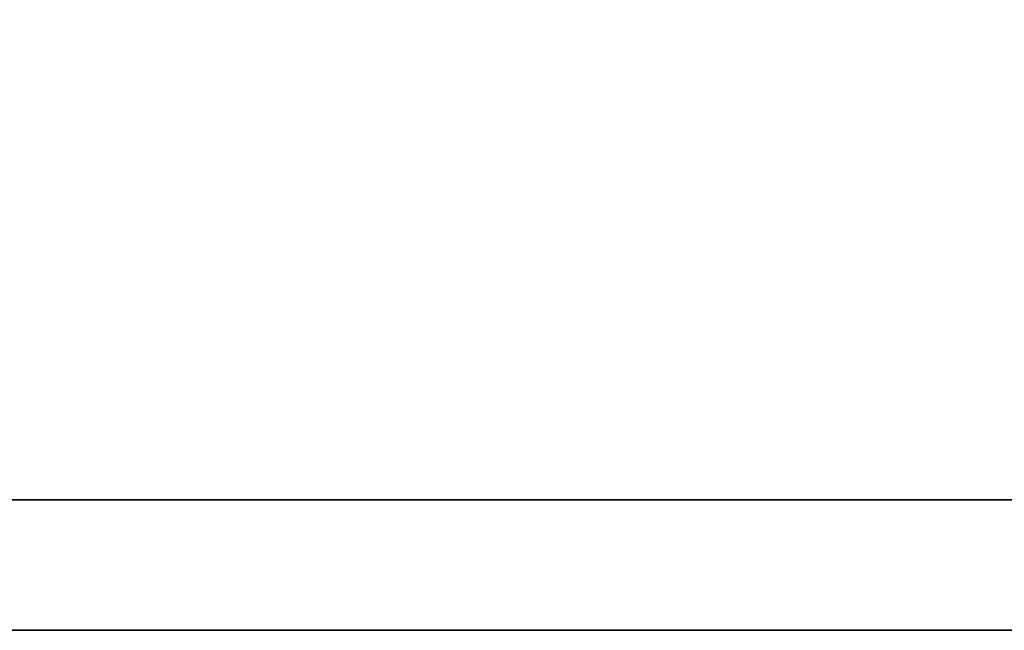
# Model space of a CAD drawing. Header units: millimetres. Extents: x 918 to 1155, y 75 to 164.
# Tile 24 of 50: x 1088.41 to 1088.965, y 95.073 to 95.416. Entities that reach past the tile are written whole.
import ezdxf

# ---------------------------------------------------------------- set-up
doc = ezdxf.new("R2010")
doc.units = ezdxf.units.MM
doc.header["$LTSCALE"] = 0.15
doc.layers.add('DIM', color=4, linetype='CONTINUOUS')
doc.layers.add('layer 1', color=7, linetype='CONTINUOUS')

# ---------------------------------------------------------------- blocks, each defined once
blk = doc.blocks.new('TBI MOTION logo(完整正式版)')
at = {"layer": 'layer 1', "color": 22, "lineweight": 35}
blk.add_open_spline([(75.90875, -9.47875), (75.90875, -9.47875), (75.90875, -12.28625), (75.90875, -12.28625), (75.90875, -12.28625), (75.90875, -12.28625), (75.90875, -12.47875), (75.90875, -12.47875), (75.90875, -12.47875), (75.90875, -12.47875), (75.71625, -12.47875), (75.71625, -12.47875), (75.71625, -12.47875), (75.71625, -12.47875), (-88.32875, -12.47875), (-88.32875, -12.47875), (-88.32875, -12.47875), (-88.32875, -12.47875), (-88.32875, -13.29375), (-88.32875, -13.29375), (-88.32875, -13.29375), (-88.32875, -13.29375), (82.89125, -13.29375), (82.89125, -13.29375), (82.89125, -13.29375), (82.89125, -13.29375), (75.90875, -9.47875), (75.90875, -9.47875)], degree=3, knots=[0, 0, 0, 0, 0.1428571, 0.1428571, 0.1428571, 0.1428572, 0.2857143, 0.2857143, 0.2857143, 0.2857143, 0.4285714, 0.4285714, 0.4285714, 0.4285714, 0.5714286, 0.5714286, 0.5714286, 0.5714286, 0.7142857, 0.7142857, 0.7142857, 0.7142857, 0.8571429, 0.8571429, 0.8571429, 0.8571429, 1, 1, 1, 1], dxfattribs=at)

msp = doc.modelspace()

# ---------------------------------------------------------------- block references
at = {"layer": 'DIM', "color": 7, "xscale": 0.090033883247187, "yscale": 0.090033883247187, "zscale": 0.090033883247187}
msp.add_blockref('TBI MOTION logo(完整正式版)', (1094.69921, 96.26975), dxfattribs=at)

doc.saveas('drawing.dxf')
